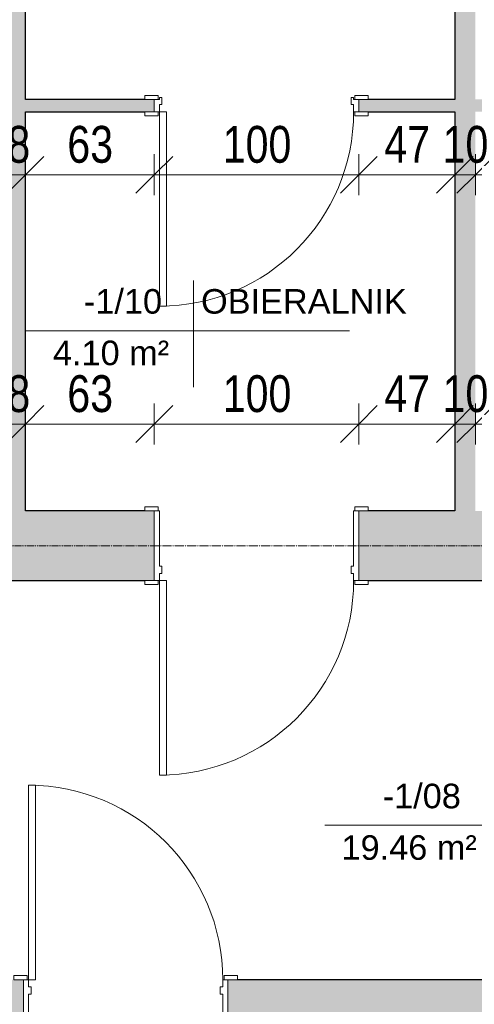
# Model space of a CAD drawing. Header units: centimetres. Extents: x 14733 to 18291, y -10798 to -8444.
# Tile 9 of 25: x 15436 to 15658, y -9593 to -9112. Entities that reach past the tile are written whole.
import ezdxf

# ---------------------------------------------------------------- set-up
doc = ezdxf.new("R2010")
doc.units = ezdxf.units.CM
doc.linetypes.add('Linia siatki', pattern=[0.9925, 0.47, -0.2175, 0.0875, -0.2175])
for name, color, linetype, lineweight in [('A-ANNO-DIMS', 211, 'Continuous', 9), ('A-ANNO-DIMS-100', 211, 'Continuous', 9), ('A-AREA-IDEN', 2, 'Continuous', 9), ('A-DOOR', 31, 'Continuous', 9), ('A-DOOR-FRAM', 31, 'Continuous', 18), ('A-WALL', 113, 'Continuous', 9), ('A-WALL-PATT', 111, 'Continuous', 25), ('S-GRID', 1, 'Continuous', 9)]:
    doc.layers.add(name, color=color, linetype=linetype, lineweight=lineweight)
doc.styles.add('Arial_3', font='arial.ttf', dxfattribs={"width": 0.8, "height": 18})
doc.styles.add('Arial_4', font='arial.ttf', dxfattribs={"height": 12})
doc.dimstyles.new('Przekątna_-_1_8_mm_Arial', dxfattribs={"dimscale": 30.48, "dimtxt": 18.364669, "dimasz": 0.590551, "dimexe": 0.328084, "dimexo": 0.0625, "dimgap": 0.016404, "dimtad": 1, "dimdec": 0, "dimdsep": 46, "dimtxsty": 'Arial_3', "dimblk1": 'OBLIQUE', "dimblk2": 'OBLIQUE', "dimsah": 1, "dimcen": 0.09, "dimazin": 0, "dimtfac": 1, "dimtdec": 4, "dimtix": 1, "dimtmove": 0, "dimatfit": 3, "dimfxl": 0.328084, "dimfxlon": 1, "dimtvp": 1, "dimtolj": 1, "dimtzin": 0, "dimarcsym": 2})

# ---------------------------------------------------------------- blocks, each defined once
blk = doc.blocks.new('wewnetrzne dwupanelowe - 900 x 2100mm-408655-1_Poziom piwnicy inwentaryzacja')
at = {"layer": 'A-DOOR', "lineweight": 18}
for p, q in [((47.5, 111.6825), (44, 111.6825)), ((44, 111.6825), (44, 16.6825)), ((47.5, 16.6825), (47.5, 111.6825)), ((44, 16.6825), (47.5, 16.6825))]:
    blk.add_line(p, q, dxfattribs=at)
at = {"layer": 'A-DOOR'}
for p, q in [((-48.135, 18.6825), (-54.635, 18.6825)), ((-54.635, 18.6825), (-54.635, 16.6825)), ((-54.635, 16.6825), (-48.135, 16.6825)), ((-48.135, 16.6825), (-48.135, 18.6825)), ((54.635, 18.6825), (48.135, 18.6825)), ((48.135, 18.6825), (48.135, 16.6825)), ((48.135, 16.6825), (54.635, 16.6825)), ((54.635, 16.6825), (54.635, 18.6825)), ((-48.135, -17.3175), (-54.635, -17.3175)), ((-54.635, -17.3175), (-54.635, -19.3175)), ((-48.135, -19.3175), (-48.135, -17.3175)), ((54.635, -17.3175), (48.135, -17.3175)), ((48.135, -17.3175), (48.135, -19.3175)), ((54.635, -19.3175), (54.635, -17.3175)), ((-54.635, -19.3175), (-48.135, -19.3175)), ((48.135, -19.3175), (54.635, -19.3175))]:
    blk.add_line(p, q, dxfattribs=at)
blk.add_arc((47.5, 16.6825), 95, 90, 180, dxfattribs=at)
at = {"layer": 'A-DOOR-FRAM'}
for p, q in [((-47.5, 16.6825), (-50, 16.6825)), ((-50, 16.6825), (-50, -17.3175)), ((-47.5, 13.1825), (-47.5, 16.6825)), ((47.5, 16.6825), (47.5, 13.1825)), ((50, 16.6825), (47.5, 16.6825)), ((50, -17.3175), (50, 16.6825)), ((-46.23, 13.1825), (-47.5, 13.1825)), ((-47.5, -17.3175), (-47.5, 9.69)), ((-47.5, 9.69), (-46.23, 9.69)), ((-46.23, 9.69), (-46.23, 13.1825)), ((47.5, 13.1825), (46.23, 13.1825)), ((46.23, 13.1825), (46.23, 9.69)), ((46.23, 9.69), (47.5, 9.69)), ((47.5, 9.69), (47.5, -17.3175)), ((-50, -17.3175), (-47.5, -17.3175)), ((47.5, -17.3175), (50, -17.3175))]:
    blk.add_line(p, q, dxfattribs=at)
blk = doc.blocks.new('wewnetrzne dwupanelowe - 900 x 2100mm-409714-1_Poziom piwnicy inwentaryzacja')
at = {"layer": 'A-DOOR', "lineweight": 18}
for p, q in [((47.5, 97.68), (44, 97.68)), ((44, 97.68), (44, 2.68)), ((47.5, 2.68), (47.5, 97.68)), ((44, 2.68), (47.5, 2.68))]:
    blk.add_line(p, q, dxfattribs=at)
at = {"layer": 'A-DOOR'}
for p, q in [((-48.14, 4.68), (-54.64, 4.68)), ((-54.64, 4.68), (-54.64, 2.68)), ((-54.64, 2.68), (-48.14, 2.68)), ((-48.14, 2.68), (-48.14, 4.68)), ((54.63, 4.68), (48.13, 4.68)), ((48.13, 4.68), (48.13, 2.68)), ((48.13, 2.68), (54.63, 2.68)), ((54.63, 2.68), (54.63, 4.68)), ((-48.14, -3.32), (-54.64, -3.32)), ((-54.64, -3.32), (-54.64, -5.32)), ((-48.14, -5.32), (-48.14, -3.32)), ((54.63, -3.32), (48.13, -3.32)), ((48.13, -3.32), (48.13, -5.32)), ((54.63, -5.32), (54.63, -3.32)), ((-54.64, -5.32), (-48.14, -5.32)), ((48.13, -5.32), (54.63, -5.32))]:
    blk.add_line(p, q, dxfattribs=at)
blk.add_arc((47.5, 2.68), 95, 90, 180, dxfattribs=at)
at = {"layer": 'A-DOOR-FRAM'}
for p, q in [((-47.5, 2.68), (-50, 2.68)), ((-50, 2.68), (-50, -3.32)), ((-47.5, -0.82), (-47.5, 2.68)), ((47.5, 2.68), (47.5, -0.82)), ((50, 2.68), (47.5, 2.68)), ((50, -3.32), (50, 2.68)), ((-50, -3.32), (-47.5, -3.32)), ((-46.23, -0.82), (-47.5, -0.82)), ((-47.5, -3.32), (-47.5, -4.31)), ((-47.5, -4.31), (-46.23, -4.31)), ((-46.23, -4.31), (-46.23, -0.82)), ((47.5, -0.82), (46.23, -0.82)), ((46.23, -0.82), (46.23, -4.31)), ((46.23, -4.31), (47.5, -4.31)), ((47.5, -4.31), (47.5, -3.32)), ((47.5, -3.32), (50, -3.32))]:
    blk.add_line(p, q, dxfattribs=at)
blk = doc.blocks.new('wewnetrzne dwupanelowe - 900 x 2100mm-456959-1_Poziom piwnicy inwentaryzacja')
at = {"layer": 'A-DOOR'}
for p, q in [((-54.635, 24.8175), (-48.135, 24.8175)), ((-54.635, 22.8175), (-54.635, 24.8175)), ((-48.135, 24.8175), (-48.135, 22.8175)), ((48.135, 24.8175), (54.635, 24.8175)), ((48.135, 22.8175), (48.135, 24.8175)), ((54.635, 24.8175), (54.635, 22.8175)), ((-48.135, 22.8175), (-54.635, 22.8175)), ((54.635, 22.8175), (48.135, 22.8175)), ((-54.635, -22.1825), (-48.135, -22.1825)), ((-54.635, -24.1825), (-54.635, -22.1825)), ((-48.135, -22.1825), (-48.135, -24.1825)), ((48.135, -22.1825), (54.635, -22.1825)), ((48.135, -24.1825), (48.135, -22.1825)), ((54.635, -22.1825), (54.635, -24.1825)), ((-48.135, -24.1825), (-54.635, -24.1825)), ((54.635, -24.1825), (48.135, -24.1825))]:
    blk.add_line(p, q, dxfattribs=at)
at = {"layer": 'A-DOOR', "lineweight": 18}
for p, q in [((44, -22.1825), (47.5, -22.1825)), ((44, -117.1825), (44, -22.1825)), ((47.5, -22.1825), (47.5, -117.1825)), ((47.5, -117.1825), (44, -117.1825))]:
    blk.add_line(p, q, dxfattribs=at)
at = {"layer": 'A-DOOR'}
blk.add_arc((47.5, -22.1825), 95, 180, 270, dxfattribs=at)
at = {"layer": 'A-DOOR-FRAM'}
for p, q in [((-50, 22.8175), (-47.5, 22.8175)), ((-50, -22.1825), (-50, 22.8175)), ((-47.5, 22.8175), (-47.5, -15.19)), ((47.5, 22.8175), (50, 22.8175)), ((47.5, -15.19), (47.5, 22.8175)), ((50, 22.8175), (50, -22.1825)), ((-47.5, -15.19), (-46.23, -15.19)), ((-47.5, -18.6825), (-47.5, -22.1825)), ((-46.23, -18.6825), (-47.5, -18.6825)), ((-46.23, -15.19), (-46.23, -18.6825)), ((46.23, -15.19), (47.5, -15.19)), ((46.23, -18.6825), (46.23, -15.19)), ((47.5, -18.6825), (46.23, -18.6825)), ((47.5, -22.1825), (47.5, -18.6825)), ((-47.5, -22.1825), (-50, -22.1825)), ((50, -22.1825), (47.5, -22.1825))]:
    blk.add_line(p, q, dxfattribs=at)
blk = doc.blocks.new('DIMBLOCK147-1_Poziom piwnicy inwentaryzacja')
at = {"layer": 'A-ANNO-DIMS-100'}
for p, q in [((15420.62, -9309.28), (15420.62, -9299.28)), ((15420.62, -9309.28), (15429.62, -9300.28)), ((15438.62, -9309.28), (15438.62, -9299.28)), ((15438.62, -9309.28), (15447.62, -9300.28)), ((15420.62, -9309.28), (15411.62, -9318.28)), ((15420.62, -9309.28), (15438.62, -9309.28)), ((15420.62, -9309.28), (15420.62, -9319.28)), ((15438.62, -9309.28), (15429.62, -9318.28)), ((15438.62, -9309.28), (15438.62, -9319.28))]:
    blk.add_line(p, q, dxfattribs=at)
at = {"layer": 'A-ANNO-DIMS-100', "color": 0, "insert": (15418.6, -9285.41), "char_height": 18, "width": 26.4451, "attachment_point": 1, "line_spacing_factor": 0.941778, "style": 'Arial_3'}
blk.add_mtext('18', dxfattribs=at)
blk = doc.blocks.new('_Oblique')
at = {"color": 0, "linetype": 'ByBlock', "lineweight": -2}
blk.add_line((-0.5, -0.5), (0.5, 0.5), dxfattribs=at)
blk = doc.blocks.new('DIMBLOCK148-1_Poziom piwnicy inwentaryzacja')
at = {"layer": 'A-ANNO-DIMS-100'}
for p, q in [((15438.62, -9309.28), (15438.62, -9299.28)), ((15438.62, -9309.28), (15447.62, -9300.28)), ((15501.62, -9309.28), (15501.62, -9299.28)), ((15501.62, -9309.28), (15510.62, -9300.28)), ((15438.62, -9309.28), (15429.62, -9318.28)), ((15438.62, -9309.28), (15501.62, -9309.28)), ((15438.62, -9309.28), (15438.62, -9319.28)), ((15501.62, -9309.28), (15492.62, -9318.28)), ((15501.62, -9309.28), (15501.62, -9319.28))]:
    blk.add_line(p, q, dxfattribs=at)
at = {"layer": 'A-ANNO-DIMS-100', "color": 0, "insert": (15459.1, -9285.41), "char_height": 18, "width": 26.4451, "attachment_point": 1, "line_spacing_factor": 0.941778, "style": 'Arial_3'}
blk.add_mtext('63', dxfattribs=at)
blk = doc.blocks.new('DIMBLOCK149-1_Poziom piwnicy inwentaryzacja')
at = {"layer": 'A-ANNO-DIMS-100'}
for p, q in [((15501.62, -9309.28), (15501.62, -9299.28)), ((15501.62, -9309.28), (15510.62, -9300.28)), ((15601.62, -9309.28), (15601.62, -9299.28)), ((15601.62, -9309.28), (15610.62, -9300.28)), ((15501.62, -9309.28), (15492.62, -9318.28)), ((15501.62, -9309.28), (15601.62, -9309.28)), ((15501.62, -9309.28), (15501.62, -9319.28)), ((15601.62, -9309.28), (15592.62, -9318.28)), ((15601.62, -9309.28), (15601.62, -9319.28))]:
    blk.add_line(p, q, dxfattribs=at)
at = {"layer": 'A-ANNO-DIMS-100', "color": 0, "insert": (15535.09, -9285.41), "char_height": 18, "width": 39.6677, "attachment_point": 1, "line_spacing_factor": 0.941778, "style": 'Arial_3'}
blk.add_mtext('100', dxfattribs=at)
blk = doc.blocks.new('DIMBLOCK150-1_Poziom piwnicy inwentaryzacja')
at = {"layer": 'A-ANNO-DIMS-100'}
for p, q in [((15601.62, -9309.28), (15601.62, -9299.28)), ((15601.62, -9309.28), (15610.62, -9300.28)), ((15648.62, -9309.28), (15648.62, -9299.28)), ((15648.62, -9309.28), (15657.62, -9300.28)), ((15601.62, -9309.28), (15592.62, -9318.28)), ((15601.62, -9309.28), (15648.62, -9309.28)), ((15601.62, -9309.28), (15601.62, -9319.28)), ((15648.62, -9309.28), (15639.62, -9318.28)), ((15648.62, -9309.28), (15648.62, -9319.28))]:
    blk.add_line(p, q, dxfattribs=at)
at = {"layer": 'A-ANNO-DIMS-100', "color": 0, "insert": (15614.1, -9285.41), "char_height": 18, "width": 26.4451, "attachment_point": 1, "line_spacing_factor": 0.941778, "style": 'Arial_3'}
blk.add_mtext('47', dxfattribs=at)
blk = doc.blocks.new('DIMBLOCK151-1_Poziom piwnicy inwentaryzacja')
at = {"layer": 'A-ANNO-DIMS-100'}
for p, q in [((15648.62, -9309.28), (15648.62, -9299.28)), ((15648.62, -9309.28), (15657.62, -9300.28)), ((15658.62, -9309.28), (15658.62, -9299.28)), ((15658.62, -9309.28), (15667.62, -9300.28)), ((15648.62, -9309.28), (15639.62, -9318.28)), ((15648.62, -9309.28), (15658.62, -9309.28)), ((15648.62, -9309.28), (15648.62, -9319.28)), ((15658.62, -9309.28), (15649.62, -9318.28)), ((15658.62, -9309.28), (15658.62, -9319.28))]:
    blk.add_line(p, q, dxfattribs=at)
at = {"layer": 'A-ANNO-DIMS-100', "color": 0, "insert": (15642.6, -9285.41), "char_height": 18, "width": 26.4451, "attachment_point": 1, "line_spacing_factor": 0.941778, "style": 'Arial_3'}
blk.add_mtext('10', dxfattribs=at)
blk = doc.blocks.new('DIMBLOCK152-1_Poziom piwnicy inwentaryzacja')
at = {"layer": 'A-ANNO-DIMS-100'}
for p, q in [((15658.62, -9309.28), (15658.62, -9299.28)), ((15658.62, -9309.28), (15667.62, -9300.28)), ((15838.62, -9309.28), (15838.62, -9299.28)), ((15838.62, -9309.28), (15847.62, -9300.28)), ((15658.62, -9309.28), (15649.62, -9318.28)), ((15658.62, -9309.28), (15838.62, -9309.28)), ((15658.62, -9309.28), (15658.62, -9319.28)), ((15838.62, -9309.28), (15829.62, -9318.28)), ((15838.62, -9309.28), (15838.62, -9319.28))]:
    blk.add_line(p, q, dxfattribs=at)
at = {"layer": 'A-ANNO-DIMS-100', "color": 0, "insert": (15732.09, -9285.41), "char_height": 18, "width": 39.6677, "attachment_point": 1, "line_spacing_factor": 0.941778, "style": 'Arial_3'}
blk.add_mtext('180', dxfattribs=at)
blk = doc.blocks.new('DIMBLOCK194-1_Poziom piwnicy inwentaryzacja')
at = {"layer": 'A-ANNO-DIMS-100'}
for p, q in [((15420.62, -9187.5), (15420.62, -9177.5)), ((15420.62, -9187.5), (15429.62, -9178.5)), ((15438.62, -9187.5), (15438.62, -9177.5)), ((15438.62, -9187.5), (15447.62, -9178.5)), ((15420.62, -9187.5), (15411.62, -9196.5)), ((15420.62, -9187.5), (15438.62, -9187.5)), ((15420.62, -9187.5), (15420.62, -9197.5)), ((15438.62, -9187.5), (15429.62, -9196.5)), ((15438.62, -9187.5), (15438.62, -9197.5))]:
    blk.add_line(p, q, dxfattribs=at)
at = {"layer": 'A-ANNO-DIMS-100', "color": 0, "insert": (15418.6, -9163.63), "char_height": 18, "width": 26.4451, "attachment_point": 1, "line_spacing_factor": 0.941778, "style": 'Arial_3'}
blk.add_mtext('18', dxfattribs=at)
blk = doc.blocks.new('DIMBLOCK195-1_Poziom piwnicy inwentaryzacja')
at = {"layer": 'A-ANNO-DIMS-100'}
for p, q in [((15438.62, -9187.5), (15438.62, -9177.5)), ((15438.62, -9187.5), (15447.62, -9178.5)), ((15501.62, -9187.5), (15501.62, -9177.5)), ((15501.62, -9187.5), (15510.62, -9178.5)), ((15438.62, -9187.5), (15429.62, -9196.5)), ((15438.62, -9187.5), (15501.62, -9187.5)), ((15438.62, -9187.5), (15438.62, -9197.5)), ((15501.62, -9187.5), (15492.62, -9196.5)), ((15501.62, -9187.5), (15501.62, -9197.5))]:
    blk.add_line(p, q, dxfattribs=at)
at = {"layer": 'A-ANNO-DIMS-100', "color": 0, "insert": (15459.1, -9163.63), "char_height": 18, "width": 26.4451, "attachment_point": 1, "line_spacing_factor": 0.941778, "style": 'Arial_3'}
blk.add_mtext('63', dxfattribs=at)
blk = doc.blocks.new('DIMBLOCK196-1_Poziom piwnicy inwentaryzacja')
at = {"layer": 'A-ANNO-DIMS-100'}
for p, q in [((15501.62, -9187.5), (15501.62, -9177.5)), ((15501.62, -9187.5), (15510.62, -9178.5)), ((15601.62, -9187.5), (15601.62, -9177.5)), ((15601.62, -9187.5), (15610.62, -9178.5)), ((15501.62, -9187.5), (15492.62, -9196.5)), ((15501.62, -9187.5), (15601.62, -9187.5)), ((15501.62, -9187.5), (15501.62, -9197.5)), ((15601.62, -9187.5), (15592.62, -9196.5)), ((15601.62, -9187.5), (15601.62, -9197.5))]:
    blk.add_line(p, q, dxfattribs=at)
at = {"layer": 'A-ANNO-DIMS-100', "color": 0, "insert": (15535.09, -9163.63), "char_height": 18, "width": 39.6677, "attachment_point": 1, "line_spacing_factor": 0.941778, "style": 'Arial_3'}
blk.add_mtext('100', dxfattribs=at)
blk = doc.blocks.new('DIMBLOCK197-1_Poziom piwnicy inwentaryzacja')
at = {"layer": 'A-ANNO-DIMS-100'}
for p, q in [((15601.62, -9187.5), (15601.62, -9177.5)), ((15601.62, -9187.5), (15610.62, -9178.5)), ((15648.62, -9187.5), (15648.62, -9177.5)), ((15648.62, -9187.5), (15657.62, -9178.5)), ((15601.62, -9187.5), (15592.62, -9196.5)), ((15601.62, -9187.5), (15648.62, -9187.5)), ((15601.62, -9187.5), (15601.62, -9197.5)), ((15648.62, -9187.5), (15639.62, -9196.5)), ((15648.62, -9187.5), (15648.62, -9197.5))]:
    blk.add_line(p, q, dxfattribs=at)
at = {"layer": 'A-ANNO-DIMS-100', "color": 0, "insert": (15614.1, -9163.63), "char_height": 18, "width": 26.4451, "attachment_point": 1, "line_spacing_factor": 0.941778, "style": 'Arial_3'}
blk.add_mtext('47', dxfattribs=at)
blk = doc.blocks.new('DIMBLOCK198-1_Poziom piwnicy inwentaryzacja')
at = {"layer": 'A-ANNO-DIMS-100'}
for p, q in [((15648.62, -9187.5), (15648.62, -9177.5)), ((15648.62, -9187.5), (15657.62, -9178.5)), ((15658.62, -9187.5), (15658.62, -9177.5)), ((15658.62, -9187.5), (15667.62, -9178.5)), ((15648.62, -9187.5), (15639.62, -9196.5)), ((15648.62, -9187.5), (15658.62, -9187.5)), ((15648.62, -9187.5), (15648.62, -9197.5)), ((15658.62, -9187.5), (15649.62, -9196.5)), ((15658.62, -9187.5), (15658.62, -9197.5))]:
    blk.add_line(p, q, dxfattribs=at)
at = {"layer": 'A-ANNO-DIMS-100', "color": 0, "insert": (15642.6, -9163.63), "char_height": 18, "width": 26.4451, "attachment_point": 1, "line_spacing_factor": 0.941778, "style": 'Arial_3'}
blk.add_mtext('10', dxfattribs=at)
blk = doc.blocks.new('DIMBLOCK199-1_Poziom piwnicy inwentaryzacja')
at = {"layer": 'A-ANNO-DIMS-100'}
for p, q in [((15658.62, -9187.5), (15658.62, -9177.5)), ((15658.62, -9187.5), (15667.62, -9178.5)), ((15749.12, -9187.5), (15749.12, -9177.5)), ((15749.12, -9187.5), (15758.12, -9178.5)), ((15658.62, -9187.5), (15649.62, -9196.5)), ((15658.62, -9187.5), (15749.12, -9187.5)), ((15658.62, -9187.5), (15658.62, -9197.5)), ((15749.12, -9187.5), (15740.12, -9196.5)), ((15749.12, -9187.5), (15749.12, -9197.5))]:
    blk.add_line(p, q, dxfattribs=at)
at = {"layer": 'A-ANNO-DIMS-100', "color": 0, "insert": (15692.85, -9163.63), "char_height": 18, "width": 26.4451, "attachment_point": 1, "line_spacing_factor": 0.941778, "style": 'Arial_3'}
blk.add_mtext('91', dxfattribs=at)
blk = doc.blocks.new('Etyk_pom_1_mala - Etyk_pom_1_mala-219433-1_Poziom piwnicy inwentaryzacja')
at = {"layer": 'A-AREA-IDEN'}
for p, q in [((-0.0958, 0.1444), (-0.0958, -0.3781)), ((-0.9154, -0.1015), (0.6661, -0.1015))]:
    blk.add_line(p, q, dxfattribs=at)

msp = doc.modelspace()

# ---------------------------------------------------------------- hatches: boundary and pattern name
at = {"layer": 'A-WALL-PATT', "lineweight": 9}
for points in [[(15420.62, -9351.71), (15438.62, -9351.71), (15438.62, -8917.71), (15420.62, -8917.71), (15420.62, -9295.58)], [(15658.62, -9351.71), (15658.62, -8917.71), (15648.62, -8917.71), (15648.62, -9351.71), (15652.22, -9351.71)]]:
    msp.add_hatch(color=256, dxfattribs=at).paths.add_polyline_path(points)
h = msp.add_hatch(color=256, dxfattribs=at)
h.paths.add_polyline_path([(15838.62, -9156.71), (15838.62, -9150.71), (15658.62, -9150.71), (15658.62, -9156.71), (15756.98, -9156.71)])
h.paths.add_polyline_path([(15496.99, -9156.71), (15501.62, -9156.71), (15501.62, -9150.71), (15438.62, -9150.71), (15438.62, -9156.71)])
h.paths.add_polyline_path([(15648.62, -9156.71), (15648.62, -9150.71), (15601.62, -9150.71), (15601.62, -9156.71), (15606.26, -9156.71)])
h = msp.add_hatch(color=256, dxfattribs=at)
h.paths.add_polyline_path([(16033.62, -9385.71), (16033.62, -9351.71), (15953.62, -9351.71), (15953.62, -9385.71), (16028.99, -9385.71)])
h.paths.add_polyline_path([(16138.26, -9385.71), (16193.62, -9385.71), (16193.62, -9351.71), (16133.62, -9351.71), (16133.62, -9385.71)])
h.paths.add_polyline_path([(15601.62, -9385.71), (15853.62, -9385.71), (15853.62, -9351.71), (15601.62, -9351.71), (15601.62, -9382.21)])
h.paths.add_polyline_path([(15496.99, -9385.71), (15501.62, -9385.71), (15501.62, -9351.71), (15365.62, -9351.71), (15365.62, -9385.71), (15442.68, -9385.71)])
h.paths.add_polyline_path([(15265.62, -9385.71), (15265.62, -9351.71), (15195.62, -9351.71), (15195.62, -9385.71), (15260.99, -9385.71)])
h = msp.add_hatch(color=256, dxfattribs=at)
h.paths.add_polyline_path([(15925.26, -9625.71), (16193.62, -9625.71), (16193.62, -9580.71), (15920.62, -9580.71), (15920.62, -9625.71)])
h.paths.add_polyline_path([(15652.22, -9625.71), (15820.62, -9625.71), (15820.62, -9580.71), (15537.62, -9580.71), (15537.62, -9625.71), (15542.26, -9625.71)])
h.paths.add_polyline_path([(15395.62, -9625.71), (15437.62, -9625.71), (15437.62, -9580.71), (15365.62, -9580.71), (15365.62, -9625.71), (15370.26, -9625.71)])
h.paths.add_polyline_path([(15265.62, -9625.71), (15265.62, -9580.71), (15195.62, -9580.71), (15195.62, -9625.71), (15260.99, -9625.71)])

# ---------------------------------------------------------------- linework, layer by layer
at = {"layer": 'A-WALL', "lineweight": 25}
for p, q in [((15438.62, -9150.71), (15438.62, -8917.71)), ((15648.62, -8917.71), (15648.62, -9150.71)), ((15496.99, -9150.71), (15438.62, -9150.71)), ((15648.62, -9150.71), (15606.26, -9150.71)), ((15438.62, -9351.71), (15438.62, -9156.71)), ((15438.62, -9156.71), (15496.99, -9156.71)), ((15606.26, -9156.71), (15648.62, -9156.71)), ((15648.62, -9156.71), (15648.62, -9351.71)), ((15496.99, -9351.71), (15438.62, -9351.71)), ((15648.62, -9351.71), (15606.26, -9351.71)), ((15370.26, -9385.71), (15496.99, -9385.71)), ((15606.26, -9385.71), (15848.99, -9385.71)), ((15815.99, -9580.71), (15542.26, -9580.71))]:
    msp.add_line(p, q, dxfattribs=at)
at = {"layer": 'S-GRID', "linetype": 'Linia siatki'}
msp.add_line((14732.76, -9368.71), (18230.94, -9368.71), dxfattribs=at)

# ---------------------------------------------------------------- block references
at = {"layer": 'A-AREA-IDEN', "xscale": 99.99999999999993, "yscale": 99.99999999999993, "zscale": 99.99999999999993}
for p in [(15530.4, -9253.51), (15676.51, -9495.13)]:
    msp.add_blockref('Etyk_pom_1_mala - Etyk_pom_1_mala-219433-1_Poziom piwnicy inwentaryzacja', p, dxfattribs=at)
at = {"layer": 'A-DOOR', "rotation": 180}
for name, p in [('wewnetrzne dwupanelowe - 900 x 2100mm-409714-1_Poziom piwnicy inwentaryzacja', (15551.62, -9154.03)), ('wewnetrzne dwupanelowe - 900 x 2100mm-408655-1_Poziom piwnicy inwentaryzacja', (15551.62, -9369.03)), ('wewnetrzne dwupanelowe - 900 x 2100mm-456959-1_Poziom piwnicy inwentaryzacja', (15487.62, -9602.9))]:
    msp.add_blockref(name, p, dxfattribs=at)

# ---------------------------------------------------------------- texts
at = {"layer": 'A-AREA-IDEN', "char_height": 12, "attachment_point": 1, "style": 'Arial_4'}
for s, insert, width in [('-1/10', (15467.21, -9243.34), 49.7046), ('OBIERALNIK', (15524.49, -9243.34), 130.6751), ('4.10 m²', (15452.07, -9268.51), 73.7552), ('-1/08', (15613.32, -9484.96), 49.7046), ('19.46 m²', (15593.18, -9510.13), 85.7806)]:
    msp.add_mtext(s, dxfattribs=dict(at, insert=insert, width=width))

# ---------------------------------------------------------------- dimensions: what is measured, and where the dimension line sits
at = {"layer": 'A-ANNO-DIMS'}
for base, p1, p2, override, picture, middle in [((15438.62, -9187.5), (15420.62, -9177.5), (15438.62, -9177.5), {"dimpost": '<>', "dimfxl": 18}, 'DIMBLOCK194-1_Poziom piwnicy inwentaryzacja', (15429.62, -9177.81)), ((15501.62, -9187.5), (15438.62, -9177.5), (15501.62, -9177.5), {"dimpost": '<>', "dimfxl": 63}, 'DIMBLOCK195-1_Poziom piwnicy inwentaryzacja', (15470.12, -9177.8)), ((15601.62, -9187.5), (15501.62, -9177.5), (15601.62, -9177.5), {"dimpost": '<>', "dimfxl": 100}, 'DIMBLOCK196-1_Poziom piwnicy inwentaryzacja', (15551.62, -9177.81)), ((15648.62, -9187.5), (15601.62, -9177.5), (15648.62, -9177.5), {"dimpost": '<>', "dimfxl": 47}, 'DIMBLOCK197-1_Poziom piwnicy inwentaryzacja', (15625.12, -9178)), ((15658.62, -9187.5), (15648.62, -9177.5), (15658.62, -9177.5), {"dimpost": '<>', "dimfxl": 10}, 'DIMBLOCK198-1_Poziom piwnicy inwentaryzacja', (15653.62, -9177.81)), ((15749.12255481, -9187.4998818), (15658.62255481, -9177.4998818), (15749.12255481, -9197.4998818), {"dimpost": '<>', "dimfxl": 92.683602}, 'DIMBLOCK199-1_Poziom piwnicy inwentaryzacja', (15703.87255481, -9177.80956797)), ((15438.62, -9309.28), (15420.62, -9299.28), (15438.62, -9299.28), {"dimpost": '<>', "dimfxl": 18}, 'DIMBLOCK147-1_Poziom piwnicy inwentaryzacja', (15429.62, -9299.59)), ((15501.62, -9309.28), (15438.62, -9299.28), (15501.62, -9319.28), {"dimpost": '<>', "dimfxl": 66.098411}, 'DIMBLOCK148-1_Poziom piwnicy inwentaryzacja', (15470.12, -9299.58)), ((15601.62, -9309.28), (15501.62, -9319.28), (15601.62, -9319.28), {"dimpost": '<>', "dimfxl": 100}, 'DIMBLOCK149-1_Poziom piwnicy inwentaryzacja', (15551.62, -9299.59)), ((15648.62, -9309.28), (15601.62, -9319.28), (15648.62, -9299.28), {"dimpost": '<>', "dimfxl": 51.078371}, 'DIMBLOCK150-1_Poziom piwnicy inwentaryzacja', (15625.12, -9299.78)), ((15658.62, -9309.28), (15648.62, -9299.28), (15658.62, -9299.28), {"dimpost": '<>', "dimfxl": 10}, 'DIMBLOCK151-1_Poziom piwnicy inwentaryzacja', (15653.62, -9299.59)), ((15838.62, -9309.28), (15658.62, -9299.28), (15838.62, -9299.28), {"dimpost": '<>', "dimfxl": 180}, 'DIMBLOCK152-1_Poziom piwnicy inwentaryzacja', (15748.62, -9299.59))]:
    dim = msp.add_linear_dim(base=base, p1=p1, p2=p2, dimstyle='Przekątna_-_1_8_mm_Arial', override=override, dxfattribs=at)
    dim.commit()
    dim.dimension.update_dxf_attribs({"geometry": picture, "text_midpoint": middle})

doc.saveas('drawing.dxf')
